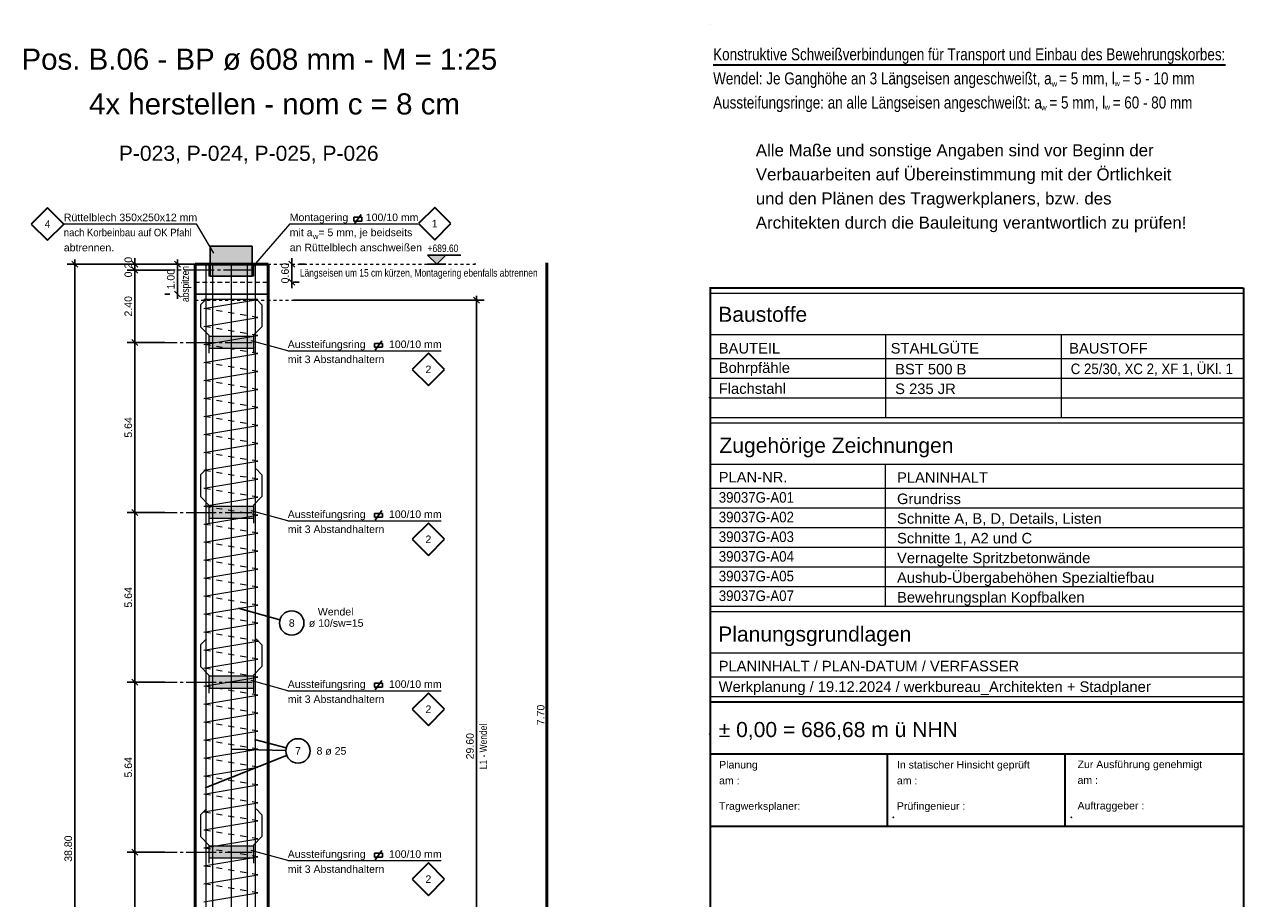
# Model space of a CAD drawing. Header units: metres. Extents: x 1 to 134, y 1 to 59.
# Tile 8 of 8: x 94 to 134, y 30 to 59. Entities that reach past the tile are written whole.
import ezdxf

# ---------------------------------------------------------------- set-up
doc = ezdxf.new("R2010")
doc.units = ezdxf.units.M
for name, pattern in [('ACHSE3', [1.25, 1, -0.1, 0.05, -0.1]), ('DURCHG', [0]), ('GESTR1', [0.4, 0.2, -0.2]), ('GESTR2', [0.25, 0.15, -0.1]), ('PUNKTE', [0.15, 0.05, -0.1])]:
    doc.linetypes.add(name, pattern=pattern)
for name, color, linetype in [('BEWAUS', 7, 'Continuous'), ('FORMST', 7, 'Continuous'), ('GEOMETRIE', 7, 'Continuous'), ('HILFPU', 7, 'Continuous'), ('MAKET', 7, 'Continuous'), ('SCHRAFF', 7, 'Continuous'), ('Schriftfeld', 7, 'Continuous'), ('STPOS', 7, 'Continuous'), ('TEXTE', 7, 'Continuous')]:
    doc.layers.add(name, color=color, linetype=linetype)
doc.styles.add('Arial', font='arial.ttf')
doc.dimstyles.new('ISBSTRICH2E', dxfattribs={"dimtxt": 0.25, "dimasz": 0.1, "dimexe": 0.25, "dimexo": 1, "dimgap": 0.09, "dimtad": 1, "dimzin": 0, "dimdsep": 46, "dimtxsty": 'Arial', "dimblk": 'ID2', "dimblk1": 'ID2', "dimblk2": 'ID2', "dimsah": 1, "dimcen": 0.09, "dimdle": 0.15, "dimclrd": 1, "dimclre": 1, "dimclrt": 1, "dimazin": 0, "dimtfac": 1, "dimtdec": 4, "dimtix": 1, "dimtmove": 2, "dimatfit": 3, "dimfxl": 1, "dimtvp": 0.004, "dimtolj": 1, "dimtzin": 0, "dimarcsym": 0})
doc.dimstyles.new('ISBSTRICH4E', dxfattribs={"dimtxt": 0.25, "dimasz": 0.1, "dimexe": 0.25, "dimexo": 1, "dimgap": 0.09, "dimtad": 1, "dimzin": 0, "dimdsep": 46, "dimtxsty": 'Arial', "dimblk": 'ID4', "dimblk1": 'ID4', "dimblk2": 'ID4', "dimsah": 1, "dimcen": 0.09, "dimdle": 0.15, "dimclrd": 7, "dimclre": 7, "dimclrt": 7, "dimazin": 0, "dimtfac": 1, "dimtdec": 4, "dimtix": 1, "dimtmove": 2, "dimatfit": 3, "dimfxl": 1, "dimtvp": 0.004, "dimtolj": 1, "dimtzin": 0, "dimarcsym": 0})

# ---------------------------------------------------------------- blocks, each defined once
blk = doc.blocks.new('ID4')
at = {"color": 7, "linetype": 'DURCHG', "lineweight": 25}
for p, q in [((-1, -1), (1, 1)), ((1.5, 0), (-1, 0))]:
    blk.add_line(p, q, dxfattribs=at)
blk = doc.blocks.new('*D38')
at = {"layer": 'Defpoints', "color": 0}
for p in [(95.593, 50.608), (102.012, 50.608), (102.012, 11.808)]:
    blk.add_point(p, dxfattribs=at)
at = {"layer": 'MAKET', "color": 7, "lineweight": -2}
for p, q in [((101.012, 50.608), (95.343, 50.608)), ((95.593, 11.908), (95.593, 50.508)), ((101.012, 11.808), (95.343, 11.808))]:
    blk.add_line(p, q, dxfattribs=at)
at = {"layer": 'MAKET', "color": 7, "lineweight": -2, "xscale": 0.1, "yscale": 0.1, "zscale": 0.1}
for p, rotation in [((95.593, 50.608), 90), ((95.593, 11.808), 270)]:
    blk.add_blockref('ID4', p, dxfattribs=dict(at, rotation=rotation))
at = {"layer": 'MAKET', "color": 7, "insert": (95.375, 31.208), "char_height": 0.25, "attachment_point": 5, "rotation": 90, "style": 'Arial'}
blk.add_mtext('\\A1;38.80', dxfattribs=at)
blk = doc.blocks.new('*D57')
at = {"layer": 'Defpoints', "color": 0}
for p in [(101.842, 49.408), (105.023, 19.808), (108.92, 19.808)]:
    blk.add_point(p, dxfattribs=at)
at = {"layer": 'MAKET', "color": 7, "lineweight": -2}
for p, q in [((102.842, 49.408), (109.17, 49.408)), ((108.92, 49.308), (108.92, 19.908)), ((106.023, 19.808), (109.17, 19.808))]:
    blk.add_line(p, q, dxfattribs=at)
at = {"layer": 'MAKET', "color": 7, "lineweight": -2, "xscale": 0.1, "yscale": 0.1, "zscale": 0.1}
for p, rotation in [((108.92, 49.408), 90), ((108.92, 19.808), 270)]:
    blk.add_blockref('ID4', p, dxfattribs=dict(at, rotation=rotation))
at = {"layer": 'MAKET', "color": 7, "insert": (108.703, 34.608), "char_height": 0.25, "attachment_point": 5, "rotation": 90, "style": 'Arial'}
blk.add_mtext('\\A1;29.60', dxfattribs=at)
blk = doc.blocks.new('*D70')
at = {"layer": 'Defpoints', "color": 0}
for p in [(97.584, 50.608), (99.58, 50.608), (99.753, 50.408)]:
    blk.add_point(p, dxfattribs=at)
at = {"layer": 'MAKET', "color": 7, "lineweight": -2}
for p, q in [((98.58, 50.608), (97.334, 50.608)), ((97.584, 50.708), (97.584, 50.808)), ((97.584, 50.408), (97.584, 50.608)), ((98.753, 50.408), (97.334, 50.408)), ((97.584, 50.308), (97.584, 50.208))]:
    blk.add_line(p, q, dxfattribs=at)
at = {"layer": 'MAKET', "color": 7, "lineweight": -2, "xscale": 0.1, "yscale": 0.1, "zscale": 0.1}
for p, rotation in [((97.584, 50.608), 270), ((97.584, 50.408), 90)]:
    blk.add_blockref('ID4', p, dxfattribs=dict(at, rotation=rotation))
at = {"layer": 'MAKET', "color": 7, "insert": (97.367, 50.508), "char_height": 0.25, "attachment_point": 5, "rotation": 90, "style": 'Arial'}
blk.add_mtext('\\A1;0.20', dxfattribs=at)
blk = doc.blocks.new('*D71')
at = {"layer": 'Defpoints', "color": 0}
for p in [(97.584, 50.408), (99.753, 50.408), (99.58, 48.008)]:
    blk.add_point(p, dxfattribs=at)
at = {"layer": 'MAKET', "color": 7, "lineweight": -2}
for p, q in [((98.753, 50.408), (97.334, 50.408)), ((97.584, 48.108), (97.584, 50.308)), ((98.58, 48.008), (97.334, 48.008))]:
    blk.add_line(p, q, dxfattribs=at)
at = {"layer": 'MAKET', "color": 7, "lineweight": -2, "xscale": 0.1, "yscale": 0.1, "zscale": 0.1}
for p, rotation in [((97.584, 50.408), 90), ((97.584, 48.008), 270)]:
    blk.add_blockref('ID4', p, dxfattribs=dict(at, rotation=rotation))
at = {"layer": 'MAKET', "color": 7, "insert": (97.367, 49.208), "char_height": 0.25, "attachment_point": 5, "rotation": 90, "style": 'Arial'}
blk.add_mtext('\\A1;2.40', dxfattribs=at)
blk = doc.blocks.new('*D72')
at = {"layer": 'Defpoints', "color": 0}
for p in [(97.584, 48.008), (99.58, 48.008), (99.58, 42.368)]:
    blk.add_point(p, dxfattribs=at)
at = {"layer": 'MAKET', "color": 7, "lineweight": -2}
for p, q in [((98.58, 48.008), (97.334, 48.008)), ((97.584, 42.468), (97.584, 47.908)), ((98.58, 42.368), (97.334, 42.368))]:
    blk.add_line(p, q, dxfattribs=at)
at = {"layer": 'MAKET', "color": 7, "lineweight": -2, "xscale": 0.1, "yscale": 0.1, "zscale": 0.1}
for p, rotation in [((97.584, 48.008), 90), ((97.584, 42.368), 270)]:
    blk.add_blockref('ID4', p, dxfattribs=dict(at, rotation=rotation))
at = {"layer": 'MAKET', "color": 7, "insert": (97.367, 45.188), "char_height": 0.25, "attachment_point": 5, "rotation": 90, "style": 'Arial'}
blk.add_mtext('\\A1;5.64', dxfattribs=at)
blk = doc.blocks.new('*D73')
at = {"layer": 'Defpoints', "color": 0}
for p in [(97.584, 42.368), (99.58, 42.368), (99.58, 36.728)]:
    blk.add_point(p, dxfattribs=at)
at = {"layer": 'MAKET', "color": 7, "lineweight": -2}
for p, q in [((98.58, 42.368), (97.334, 42.368)), ((97.584, 36.828), (97.584, 42.268)), ((98.58, 36.728), (97.334, 36.728))]:
    blk.add_line(p, q, dxfattribs=at)
at = {"layer": 'MAKET', "color": 7, "lineweight": -2, "xscale": 0.1, "yscale": 0.1, "zscale": 0.1}
for p, rotation in [((97.584, 42.368), 90), ((97.584, 36.728), 270)]:
    blk.add_blockref('ID4', p, dxfattribs=dict(at, rotation=rotation))
at = {"layer": 'MAKET', "color": 7, "insert": (97.367, 39.548), "char_height": 0.25, "attachment_point": 5, "rotation": 90, "style": 'Arial'}
blk.add_mtext('\\A1;5.64', dxfattribs=at)
blk = doc.blocks.new('*D74')
at = {"layer": 'Defpoints', "color": 0}
for p in [(97.584, 36.728), (99.58, 36.728), (99.58, 31.088)]:
    blk.add_point(p, dxfattribs=at)
at = {"layer": 'MAKET', "color": 7, "lineweight": -2}
for p, q in [((98.58, 36.728), (97.334, 36.728)), ((97.584, 31.188), (97.584, 36.628)), ((98.58, 31.088), (97.334, 31.088))]:
    blk.add_line(p, q, dxfattribs=at)
at = {"layer": 'MAKET', "color": 7, "lineweight": -2, "xscale": 0.1, "yscale": 0.1, "zscale": 0.1}
for p, rotation in [((97.584, 36.728), 90), ((97.584, 31.088), 270)]:
    blk.add_blockref('ID4', p, dxfattribs=dict(at, rotation=rotation))
at = {"layer": 'MAKET', "color": 7, "insert": (97.367, 33.908), "char_height": 0.25, "attachment_point": 5, "rotation": 90, "style": 'Arial'}
blk.add_mtext('\\A1;5.64', dxfattribs=at)
blk = doc.blocks.new('*D75')
at = {"layer": 'Defpoints', "color": 0}
for p in [(97.584, 31.088), (99.58, 31.088), (99.58, 25.448)]:
    blk.add_point(p, dxfattribs=at)
at = {"layer": 'MAKET', "color": 7, "lineweight": -2}
for p, q in [((98.58, 31.088), (97.334, 31.088)), ((97.584, 25.548), (97.584, 30.988)), ((98.58, 25.448), (97.334, 25.448))]:
    blk.add_line(p, q, dxfattribs=at)
at = {"layer": 'MAKET', "color": 7, "lineweight": -2, "xscale": 0.1, "yscale": 0.1, "zscale": 0.1}
for p, rotation in [((97.584, 31.088), 90), ((97.584, 25.448), 270)]:
    blk.add_blockref('ID4', p, dxfattribs=dict(at, rotation=rotation))
at = {"layer": 'MAKET', "color": 7, "insert": (97.367, 28.268), "char_height": 0.25, "attachment_point": 5, "rotation": 90, "style": 'Arial'}
blk.add_mtext('\\A1;5.64', dxfattribs=at)
blk = doc.blocks.new('DIM97')
at = {"layer": 'MAKET', "color": 7, "linetype": 'DURCHG', "lineweight": 25}
for p, q in [((107.599, 11.808), (107.299, 12.108)), ((107.299, 12.108), (108.399, 12.108)), ((107.299, 11.808), (107.899, 11.808)), ((107.899, 12.108), (107.599, 11.808))]:
    blk.add_line(p, q, dxfattribs=at)
at = {"layer": 'MAKET', "color": 4}
for p in [(108.873, 50.608), (108.92, 11.808)]:
    blk.add_point(p, dxfattribs=at)
blk = doc.blocks.new('DIM98')
at = {"layer": 'MAKET', "color": 7, "linetype": 'DURCHG', "lineweight": 25}
for p, q in [((107.599, 50.608), (107.299, 50.908)), ((107.299, 50.908), (108.399, 50.908)), ((107.299, 50.608), (107.899, 50.608)), ((107.899, 50.908), (107.599, 50.608))]:
    blk.add_line(p, q, dxfattribs=at)
at = {"layer": 'MAKET', "color": 7, "style": 'Arial', "width": 0.8}
blk.add_text('+679.90', height=0.25, dxfattribs=at).set_placement((107.299, 12.208))
blk = doc.blocks.new('DIM99')
at = {"layer": 'MAKET', "color": 7, "style": 'Arial', "width": 0.8}
blk.add_text('+689.60', height=0.25, dxfattribs=at).set_placement((107.299, 51.008))
blk = doc.blocks.new('ID2')
at = {"color": 1, "linetype": 'DURCHG', "lineweight": 25}
for p, q in [((-1, -1), (1, 1)), ((1.5, 0), (-1, 0))]:
    blk.add_line(p, q, dxfattribs=at)
blk = doc.blocks.new('*D115')
at = {"layer": 'Defpoints', "color": 0}
for p in [(102.233, 50.608), (101.842, 50.008), (102.788, 50.008)]:
    blk.add_point(p, dxfattribs=at)
at = {"layer": 'MAKET', "color": 1, "lineweight": -2}
for p, q in [((102.788, 50.708), (102.788, 50.808)), ((102.788, 50.608), (102.788, 50.008)), ((103.233, 50.608), (103.038, 50.608)), ((102.788, 49.908), (102.788, 49.808)), ((102.842, 50.008), (103.038, 50.008))]:
    blk.add_line(p, q, dxfattribs=at)
at = {"layer": 'MAKET', "color": 1, "lineweight": -2, "xscale": 0.1, "yscale": 0.1, "zscale": 0.1}
for p, rotation in [((102.788, 50.608), 270), ((102.788, 50.008), 90)]:
    blk.add_blockref('ID2', p, dxfattribs=dict(at, rotation=rotation))
at = {"layer": 'MAKET', "color": 1, "insert": (102.57, 50.308), "char_height": 0.25, "attachment_point": 5, "rotation": 90, "style": 'Arial'}
blk.add_mtext('\\A1;0.60', dxfattribs=at)
blk = doc.blocks.new('*D116')
at = {"layer": 'Defpoints', "color": 0}
for p in [(98.997, 50.608), (99.58, 50.608), (99.58, 49.608)]:
    blk.add_point(p, dxfattribs=at)
at = {"layer": 'MAKET', "color": 1, "lineweight": -2}
for p, q in [((98.58, 50.608), (98.747, 50.608)), ((98.997, 49.708), (98.997, 50.508)), ((98.58, 49.608), (98.747, 49.608))]:
    blk.add_line(p, q, dxfattribs=at)
at = {"layer": 'MAKET', "color": 1, "lineweight": -2, "xscale": 0.1, "yscale": 0.1, "zscale": 0.1}
for p, rotation in [((98.997, 50.608), 90), ((98.997, 49.608), 270)]:
    blk.add_blockref('ID2', p, dxfattribs=dict(at, rotation=rotation))
at = {"layer": 'MAKET', "color": 1, "insert": (98.78, 50.108), "char_height": 0.25, "attachment_point": 5, "rotation": 90, "style": 'Arial'}
blk.add_mtext('\\A1;1.00', dxfattribs=at)

msp = doc.modelspace()

# ---------------------------------------------------------------- hatches: boundary and pattern name
at = {"layer": 'MAKET'}
msp.add_hatch(color=7, dxfattribs=at).paths.add_polyline_path([(107.599, 50.608), (107.899, 50.908), (107.299, 50.908)])
at = {"layer": 'SCHRAFF'}
for points in [[(100.081, 50.208), (101.481, 50.208), (101.481, 51.208), (100.081, 51.208)], [(100.041, 50.208), (101.521, 50.208), (101.521, 50.608), (100.041, 50.608)], [(100.041, 47.808), (101.521, 47.808), (101.521, 48.208), (100.041, 48.208)], [(100.041, 42.168), (101.521, 42.168), (101.521, 42.568), (100.041, 42.568)], [(100.041, 36.528), (101.521, 36.528), (101.521, 36.928), (100.041, 36.928)], [(100.041, 30.888), (101.521, 30.888), (101.521, 31.288), (100.041, 31.288)]]:
    msp.add_hatch(color=7, dxfattribs=at).paths.add_polyline_path(points)

# ---------------------------------------------------------------- linework, layer by layer
at = {"layer": 'BEWAUS', "color": 7, "linetype": 'DURCHG', "lineweight": 50}
msp.add_line((111.252, 19.849), (111.252, 50.649), dxfattribs=at)
at = {"layer": 'FORMST', "color": 7, "linetype": 'DURCHG', "lineweight": 18}
for p, q in [((99.953, 19.794), (99.953, 50.594)), ((100.168, 19.837), (100.168, 50.637)), ((100.79, 11.793), (100.79, 50.593)), ((101.327, 19.794), (101.327, 50.594)), ((101.585, 19.837), (101.585, 50.637)), ((99.878, 49.136), (101.67, 49.434)), ((101.67, 49.434), (99.878, 49.434)), ((99.878, 48.539), (101.67, 48.837)), ((99.878, 47.942), (101.67, 48.24)), ((99.878, 47.345), (101.67, 47.644)), ((99.878, 46.748), (101.67, 47.047)), ((99.878, 46.152), (101.67, 46.45)), ((99.878, 45.555), (101.67, 45.853)), ((99.878, 44.958), (101.67, 45.256)), ((99.878, 44.361), (101.67, 44.659)), ((99.878, 43.764), (101.67, 44.063)), ((99.878, 43.167), (101.67, 43.466)), ((99.878, 42.571), (101.67, 42.869)), ((99.878, 41.974), (101.67, 42.272)), ((99.878, 41.377), (101.67, 41.675)), ((99.878, 40.78), (101.67, 41.078)), ((99.878, 40.183), (101.67, 40.482)), ((99.878, 39.586), (101.67, 39.885)), ((99.878, 38.99), (101.67, 39.288)), ((99.878, 38.393), (101.67, 38.691)), ((99.878, 37.796), (101.67, 38.094)), ((99.878, 37.199), (101.67, 37.498)), ((99.878, 36.602), (101.67, 36.901)), ((99.878, 36.005), (101.67, 36.304)), ((99.878, 35.409), (101.67, 35.707)), ((99.878, 34.812), (101.67, 35.11)), ((99.878, 34.215), (101.67, 34.513)), ((99.878, 33.618), (101.67, 33.917)), ((99.878, 33.021), (101.67, 33.32)), ((99.878, 32.425), (101.67, 32.723)), ((99.878, 31.828), (101.67, 32.126)), ((99.878, 31.231), (101.67, 31.529)), ((99.878, 30.634), (101.67, 30.932)), ((99.878, 30.037), (101.67, 30.336)), ((99.878, 29.44), (101.67, 29.739))]:
    msp.add_line(p, q, dxfattribs=at)
at = {"layer": 'FORMST', "color": 7, "linetype": 'GESTR1', "lineweight": 18}
for p, q in [((101.67, 48.837), (99.878, 49.136)), ((101.67, 48.24), (99.878, 48.539)), ((101.67, 47.644), (99.878, 47.942)), ((101.67, 47.047), (99.878, 47.345)), ((101.67, 46.45), (99.878, 46.748)), ((101.67, 45.853), (99.878, 46.152)), ((101.67, 45.256), (99.878, 45.555)), ((101.67, 44.659), (99.878, 44.958)), ((101.67, 44.063), (99.878, 44.361)), ((101.67, 43.466), (99.878, 43.764)), ((101.67, 42.869), (99.878, 43.167)), ((101.67, 42.272), (99.878, 42.571)), ((101.67, 41.675), (99.878, 41.974)), ((101.67, 41.078), (99.878, 41.377)), ((101.67, 40.482), (99.878, 40.78)), ((101.67, 39.885), (99.878, 40.183)), ((101.67, 39.288), (99.878, 39.586)), ((101.67, 38.691), (99.878, 38.99)), ((101.67, 38.094), (99.878, 38.393)), ((101.67, 37.498), (99.878, 37.796)), ((101.67, 36.901), (99.878, 37.199)), ((101.67, 36.304), (99.878, 36.602)), ((101.67, 35.707), (99.878, 36.005)), ((101.67, 35.11), (99.878, 35.409)), ((101.67, 34.513), (99.878, 34.812)), ((101.67, 33.917), (99.878, 34.215)), ((101.67, 33.32), (99.878, 33.618)), ((101.67, 32.723), (99.878, 33.021)), ((101.67, 32.126), (99.878, 32.425)), ((101.67, 31.529), (99.878, 31.828)), ((101.67, 30.932), (99.878, 31.231)), ((101.67, 30.336), (99.878, 30.634)), ((101.67, 29.739), (99.878, 30.037))]:
    msp.add_line(p, q, dxfattribs=at)
at = {"layer": 'FORMST', "color": 7, "linetype": 'DURCHG', "lineweight": 25}
for p, q in [((101.008, 39.193), (102.399, 38.805)), ((101.553, 34.827), (102.605, 34.554)), ((100.804, 34.506), (102.593, 34.462)), ((99.921, 33.221), (102.621, 34.302))]:
    msp.add_line(p, q, dxfattribs=at)
at = {"layer": 'FORMST', "color": 7, "linetype": 'Continuous', "lineweight": 25}
for centre in [(102.79, 38.696), (102.998, 34.452)]:
    msp.add_circle(centre, 0.405, dxfattribs=at)
at = {"layer": 'GEOMETRIE', "color": 7, "linetype": 'DURCHG', "lineweight": 25}
for p, q in [((104.868, 51.947), (105.089, 52.257)), ((105.111, 52.166), (104.845, 52.166)), ((104.845, 52.166), (104.845, 52.038)), ((104.845, 52.038), (105.111, 52.038)), ((105.111, 52.038), (105.111, 52.166)), ((100.081, 50.208), (100.081, 51.208)), ((101.481, 51.208), (100.081, 51.208)), ((101.481, 50.208), (101.481, 51.208)), ((101.481, 50.208), (100.081, 50.208)), ((105.805, 47.975), (105.539, 47.975)), ((105.539, 47.975), (105.539, 47.846)), ((105.539, 47.846), (105.805, 47.846)), ((105.562, 47.755), (105.783, 48.066)), ((105.805, 47.846), (105.805, 47.975)), ((105.805, 42.335), (105.539, 42.335)), ((105.539, 42.335), (105.539, 42.206)), ((105.539, 42.206), (105.805, 42.206)), ((105.562, 42.115), (105.783, 42.426)), ((105.805, 42.206), (105.805, 42.335)), ((105.805, 36.695), (105.539, 36.695)), ((105.539, 36.695), (105.539, 36.566)), ((105.539, 36.566), (105.805, 36.566)), ((105.562, 36.475), (105.783, 36.786)), ((105.805, 36.566), (105.805, 36.695)), ((105.805, 31.055), (105.539, 31.055)), ((105.539, 31.055), (105.539, 30.926)), ((105.539, 30.926), (105.805, 30.926)), ((105.562, 30.835), (105.783, 31.146)), ((105.805, 30.926), (105.805, 31.055))]:
    msp.add_line(p, q, dxfattribs=at)
at = {"layer": 'GEOMETRIE', "color": 7, "linetype": 'PUNKTE', "lineweight": 18}
msp.add_line((95.593, 50.608), (108.873, 50.608), dxfattribs=at)
at = {"layer": 'GEOMETRIE', "color": 7, "linetype": 'DURCHG', "lineweight": 50}
for p, q in [((99.58, 11.808), (99.58, 50.608)), ((99.58, 50.608), (102.012, 50.608)), ((102.012, 50.608), (102.012, 11.808))]:
    msp.add_line(p, q, dxfattribs=at)
at = {"layer": 'GEOMETRIE', "color": 7, "linetype": 'DURCHG', "lineweight": 18}
for p, q in [((101.521, 50.608), (100.041, 50.608)), ((100.041, 50.608), (100.041, 50.208)), ((101.521, 50.608), (101.521, 50.208)), ((101.521, 50.208), (100.041, 50.208)), ((99.956, 49.453), (99.762, 49.251)), ((101.606, 49.453), (101.8, 49.251)), ((99.762, 49.251), (99.762, 48.531)), ((101.8, 49.251), (101.8, 48.531)), ((99.762, 48.531), (100.042, 48.247)), ((101.521, 48.208), (100.041, 48.208)), ((100.041, 48.208), (100.041, 47.808)), ((100.042, 48.247), (100.042, 47.647)), ((101.8, 48.531), (101.52, 48.247)), ((101.52, 48.247), (101.52, 47.647)), ((101.521, 48.208), (101.521, 47.808)), ((101.521, 47.808), (100.041, 47.808)), ((99.956, 43.813), (99.762, 43.611)), ((101.606, 43.813), (101.8, 43.611)), ((99.762, 43.611), (99.762, 42.891)), ((101.8, 43.611), (101.8, 42.891)), ((99.762, 42.891), (100.042, 42.607)), ((101.8, 42.891), (101.52, 42.607)), ((101.521, 42.568), (100.041, 42.568)), ((100.041, 42.568), (100.041, 42.168)), ((100.042, 42.607), (100.042, 42.007)), ((101.52, 42.607), (101.52, 42.007)), ((101.521, 42.568), (101.521, 42.168)), ((101.521, 42.168), (100.041, 42.168)), ((99.956, 38.173), (99.762, 37.971)), ((101.606, 38.173), (101.8, 37.971)), ((99.762, 37.971), (99.762, 37.251)), ((101.8, 37.971), (101.8, 37.251)), ((99.762, 37.251), (100.042, 36.967)), ((101.8, 37.251), (101.52, 36.967)), ((101.521, 36.928), (100.041, 36.928)), ((100.041, 36.928), (100.041, 36.528)), ((100.042, 36.967), (100.042, 36.367)), ((101.52, 36.967), (101.52, 36.367)), ((101.521, 36.928), (101.521, 36.528)), ((101.521, 36.528), (100.041, 36.528)), ((99.956, 32.533), (99.762, 32.331)), ((101.606, 32.533), (101.8, 32.331)), ((99.762, 32.331), (99.762, 31.611)), ((101.8, 32.331), (101.8, 31.611)), ((99.762, 31.611), (100.042, 31.327)), ((101.8, 31.611), (101.52, 31.327)), ((101.521, 31.288), (100.041, 31.288)), ((100.041, 31.288), (100.041, 30.888)), ((100.042, 31.327), (100.042, 30.727)), ((101.52, 31.327), (101.52, 30.727)), ((101.521, 31.288), (101.521, 30.888)), ((101.521, 30.888), (100.041, 30.888))]:
    msp.add_line(p, q, dxfattribs=at)
at = {"layer": 'GEOMETRIE', "color": 7, "linetype": 'ACHSE3', "lineweight": 18}
for p, q in [((101.521, 50.408), (97.985, 50.408)), ((97.985, 48.008), (101.481, 48.008)), ((97.985, 42.368), (101.481, 42.368)), ((97.985, 36.728), (101.481, 36.728)), ((97.985, 31.088), (101.481, 31.088))]:
    msp.add_line(p, q, dxfattribs=at)
at = {"layer": 'GEOMETRIE', "color": 7, "linetype": 'GESTR2', "lineweight": 18}
msp.add_line((99.58, 50.008), (102.012, 50.008), dxfattribs=at)
at = {"layer": 'GEOMETRIE', "color": 1, "linetype": 'DURCHG', "lineweight": 25}
msp.add_line((99.58, 49.608), (102.012, 49.608), dxfattribs=at)
at = {"layer": 'GEOMETRIE', "color": 8, "linetype": 'PUNKTE', "lineweight": 9}
msp.add_line((99.58, 49.408), (108.873, 49.408), dxfattribs=at)
at = {"layer": 'HILFPU', "color": 4}
for p in [(100.215, 50.617), (100.781, 50.617), (101.347, 50.617), (99.58, 48.008), (99.58, 42.368), (99.58, 42.368), (99.58, 36.728), (99.58, 36.728), (99.58, 31.088), (99.58, 31.088)]:
    msp.add_point(p, dxfattribs=at)
at = {"layer": 'Schriftfeld', "color": 7, "linetype": 'DURCHG', "lineweight": 18}
for p, q in [((116.674, 58.565), (116.674, 58.565)), ((116.674, 50.073), (116.674, 50.073)), ((116.656, 49.648), (134.356, 49.648)), ((116.656, 48.272), (134.356, 48.272)), ((122.49, 48.272), (122.49, 45.517)), ((128.323, 48.272), (128.323, 45.517)), ((116.656, 47.477), (134.356, 47.477)), ((116.656, 46.823), (134.356, 46.823)), ((116.656, 46.17), (134.356, 46.17)), ((116.657, 45.517), (134.357, 45.517)), ((116.657, 45.344), (134.357, 45.344)), ((116.657, 43.968), (134.357, 43.968)), ((122.491, 39.254), (122.491, 43.968)), ((116.657, 43.173), (134.357, 43.173)), ((116.657, 42.52), (134.357, 42.52)), ((116.657, 41.867), (134.357, 41.867)), ((116.657, 41.214), (134.357, 41.214)), ((116.657, 40.56), (134.357, 40.56)), ((116.657, 39.907), (134.357, 39.907)), ((116.657, 39.254), (134.357, 39.254)), ((116.657, 39.081), (134.357, 39.081)), ((116.657, 37.705), (134.357, 37.705)), ((116.657, 36.91), (134.357, 36.91)), ((116.657, 36.257), (134.357, 36.257)), ((116.657, 36.257), (134.357, 36.257))]:
    msp.add_line(p, q, dxfattribs=at)
at = {"layer": 'Schriftfeld', "color": 7, "linetype": 'DURCHG', "lineweight": 35}
for p, q in [((116.772, 57.222), (133.777, 57.222)), ((116.656, 49.82), (134.356, 49.82)), ((116.674, 49.82), (116.674, 0.615)), ((134.373, 49.82), (134.373, 0.615)), ((116.677, 36.084), (134.357, 36.084)), ((116.657, 34.349), (134.353, 34.349)), ((122.557, 31.949), (122.557, 34.349)), ((128.456, 31.949), (128.456, 34.349)), ((116.677, 31.949), (134.373, 31.949))]:
    msp.add_line(p, q, dxfattribs=at)
at = {"layer": 'Schriftfeld', "color": 4}
for p in [(116.656, 46.17), (116.657, 35.015), (116.677, 35.015), (122.557, 34.349), (128.456, 34.349), (122.755, 32.252), (128.655, 32.252)]:
    msp.add_point(p, dxfattribs=at)
at = {"layer": 'STPOS', "color": 7, "linetype": 'Continuous', "lineweight": 35}
for p, q in [((94.687, 52.475), (94.149, 51.937)), ((95.225, 51.937), (94.687, 52.475)), ((107.534, 52.491), (106.996, 51.953)), ((108.072, 51.953), (107.534, 52.491)), ((94.149, 51.937), (94.687, 51.399)), ((94.687, 51.399), (95.225, 51.937)), ((106.996, 51.953), (107.534, 51.415)), ((107.534, 51.415), (108.072, 51.953)), ((107.324, 47.653), (106.786, 47.115)), ((107.862, 47.115), (107.324, 47.653)), ((106.786, 47.115), (107.324, 46.577)), ((107.324, 46.577), (107.862, 47.115)), ((107.324, 42.013), (106.786, 41.475)), ((107.862, 41.475), (107.324, 42.013)), ((106.786, 41.475), (107.324, 40.937)), ((107.324, 40.937), (107.862, 41.475)), ((107.324, 36.373), (106.786, 35.835)), ((107.862, 35.835), (107.324, 36.373)), ((106.786, 35.835), (107.324, 35.297)), ((107.324, 35.297), (107.862, 35.835)), ((107.324, 30.733), (106.786, 30.195)), ((107.862, 30.195), (107.324, 30.733)), ((106.786, 30.195), (107.324, 29.657)), ((107.324, 29.657), (107.862, 30.195))]:
    msp.add_line(p, q, dxfattribs=at)
at = {"layer": 'TEXTE', "color": 7, "linetype": 'DURCHG', "lineweight": 18}
for p, q in [((95.227, 51.94), (99.623, 51.94)), ((99.623, 51.94), (100.193, 50.968)), ((102.724, 51.941), (101.441, 50.463)), ((102.724, 51.941), (106.974, 51.941)), ((102.658, 47.729), (101.441, 48.063)), ((102.658, 47.729), (107.748, 47.729)), ((102.658, 42.089), (101.441, 42.423)), ((102.658, 42.089), (107.748, 42.089)), ((102.658, 36.449), (101.441, 36.783)), ((102.658, 36.449), (107.748, 36.449)), ((102.658, 30.809), (101.441, 31.143)), ((102.658, 30.809), (107.748, 30.809))]:
    msp.add_line(p, q, dxfattribs=at)

# ---------------------------------------------------------------- block references
for name in ['DIM99', 'DIM98', 'DIM97']:
    msp.add_blockref(name, (0, 0))

# ---------------------------------------------------------------- texts
at = {"layer": 'BEWAUS', "color": 7, "style": 'Arial'}
msp.add_text('7.70', height=0.25, rotation=90, dxfattribs=at).set_placement((111.176, 35.306))
at = {"layer": 'FORMST', "color": 7, "style": 'Arial'}
for s, p in [('ø 10/sw=15', (103.357, 38.571)), ('Wendel', (103.655, 38.946)), ('8', (102.693, 38.571)), ('7', (102.901, 34.327)), ('8 ø 25', (103.613, 34.327))]:
    msp.add_text(s, height=0.25, dxfattribs=at).set_placement(p)
at = {"layer": 'MAKET', "color": 7, "style": 'Arial', "width": 0.8}
msp.add_text('L1 - Wendel', height=0.25, rotation=90, dxfattribs=at).set_placement((109.27, 33.844))
at = {"layer": 'Schriftfeld', "color": 7, "style": 'Arial'}
for s, height, width, p in [('Konstruktive Schweißverbindungen für Transport und Einbau des Bewehrungskorbes:', 0.4, 0.8, (116.772, 57.372)), ('w', 0.18, 0.9, (130.089, 56.518)), ('w', 0.18, 0.9, (128.007, 56.502)), ('w', 0.18, 0.9, (127.659, 55.716)), ('w', 0.18, 0.9, (129.765, 55.734)), ('C 25/30, XC 2, XF 1, ÜKl. 1', 0.35, 0.9, (128.637, 46.958)), ('39037G-A01', 0.35, 0.9, (116.958, 42.691)), ('39037G-A02', 0.35, 0.9, (116.958, 42.038)), ('39037G-A03', 0.35, 0.9, (116.958, 41.385)), ('39037G-A04', 0.35, 0.9, (116.958, 40.732)), ('39037G-A05', 0.35, 0.9, (116.958, 40.079)), ('39037G-A07', 0.35, 0.9, (116.958, 39.426))]:
    msp.add_text(s, height=height, dxfattribs=dict(at, width=width)).set_placement(p)
for s, height, p in [('Baustoffe', 0.5, (116.942, 48.693)), ('BAUTEIL                           STAHLGÜTE                      BAUSTOFF', 0.35, (116.957, 47.64)), ('Bohrpfähle', 0.35, (116.957, 46.995)), ('BST 500 B', 0.35, (122.811, 46.948)), ('Flachstahl', 0.35, (116.957, 46.303)), ('S 235 JR', 0.35, (122.811, 46.295)), ('Zugehörige Zeichnungen', 0.5, (116.98, 44.344)), ('PLAN-NR.', 0.35, (116.956, 43.361)), ('PLANINHALT', 0.35, (122.873, 43.35)), ('Grundriss', 0.35, (122.873, 42.643)), ('Schnitte A, B, D, Details, Listen', 0.35, (122.873, 41.99)), ('Schnitte 1, A2 und C', 0.35, (122.873, 41.337)), ('Vernagelte Spritzbetonwände', 0.35, (122.873, 40.683)), ('Aushub-Übergabehöhen Spezialtiefbau', 0.35, (122.873, 40.03)), ('Bewehrungsplan Kopfbalken', 0.35, (122.873, 39.377)), ('Planungsgrundlagen', 0.5, (116.94, 38.081)), ('PLANINHALT / PLAN-DATUM / VERFASSER', 0.35, (116.956, 37.092)), ('Werkplanung / 19.12.2024 / werkbureau_Architekten + Stadplaner', 0.35, (116.956, 36.408)), ('Planung', 0.25, (116.971, 33.868)), ('In statischer Hinsicht geprüft', 0.25, (122.871, 33.868)), ('Zur Ausführung genehmigt', 0.25, (128.863, 33.881)), ('am :', 0.25, (116.969, 33.343)), ('am :', 0.25, (122.87, 33.343)), ('am :', 0.25, (128.863, 33.356)), ('Prüfingenieur :', 0.25, (122.87, 32.496)), ('Auftraggeber :', 0.25, (128.863, 32.509)), ('Tragwerksplaner:', 0.25, (116.969, 32.496))]:
    msp.add_text(s, height=height, dxfattribs=at).set_placement(p)
at = {"layer": 'Schriftfeld', "color": 54, "style": 'Arial'}
msp.add_text('± 0,00 = 686,68 m ü NHN', height=0.5, dxfattribs=at).set_placement((116.957, 34.911))
at = {"layer": 'STPOS', "color": 7, "style": 'Arial'}
for s, p in [('4', (94.59, 51.812)), ('1', (107.437, 51.828)), ('2', (107.227, 46.99)), ('2', (107.227, 41.35)), ('2', (107.227, 35.71)), ('2', (107.227, 30.07))]:
    msp.add_text(s, height=0.25, dxfattribs=at).set_placement(p)
at = {"layer": 'TEXTE', "color": 7, "style": 'Arial'}
for s, height, p in [('Pos. B.06 - BP ø 608 mm - M = 1:25', 0.7, (93.822, 57.06)), ('4x herstellen - nom c = 8 cm', 0.7, (96.063, 55.575)), ('Alle Maße und sonstige Angaben sind vor Beginn der', 0.4, (118.188, 54.187)), ('P-023, P-024, P-025, P-026', 0.5, (97.053, 54.036)), ('Verbauarbeiten auf Übereinstimmung mit der Örtlichkeit', 0.4, (118.188, 53.387)), ('und den Plänen des Tragwerkplaners, bzw. des', 0.4, (118.188, 52.587)), ('Rüttelblech 350x250x12 mm', 0.25, (95.227, 52.033)), ('Montagering      100/10 mm', 0.25, (102.724, 52.035)), ('Architekten durch die Bauleitung verantwortlich zu prüfen!', 0.4, (118.188, 51.787)), ('mit a  = 5 mm, je beidseits', 0.25, (102.724, 51.535)), ('w', 0.18, (103.494, 51.438)), ('abtrennen.', 0.25, (95.227, 51.033)), ('an Rüttelblech anschweißen', 0.25, (102.724, 51.035)), ('Aussteifungsring        100/10 mm', 0.25, (102.658, 47.823)), ('mit 3 Abstandhaltern', 0.25, (102.658, 47.323)), ('Aussteifungsring        100/10 mm', 0.25, (102.658, 42.183)), ('mit 3 Abstandhaltern', 0.25, (102.658, 41.683)), ('Aussteifungsring        100/10 mm', 0.25, (102.658, 36.543)), ('mit 3 Abstandhaltern', 0.25, (102.658, 36.043)), ('Aussteifungsring        100/10 mm', 0.25, (102.658, 30.903)), ('mit 3 Abstandhaltern', 0.25, (102.658, 30.403))]:
    msp.add_text(s, height=height, dxfattribs=at).set_placement(p)
for s, height, width, p in [('Wendel: Je Ganghöhe an 3 Längseisen angeschweißt, a  = 5 mm, l  = 5 - 10 mm', 0.4, 0.8, (116.772, 56.572)), ('Aussteifungsringe: an alle Längseisen angeschweißt: a  = 5 mm, l  = 60 - 80 mm', 0.4, 0.8, (116.772, 55.772)), ('nach Korbeinbau auf OK Pfahl', 0.25, 0.9, (95.227, 51.533))]:
    msp.add_text(s, height=height, dxfattribs=dict(at, width=width)).set_placement(p)
at = {"layer": 'TEXTE', "color": 1, "style": 'Arial', "width": 0.8}
msp.add_text('abspitzen', height=0.25, rotation=90, dxfattribs=at).set_placement((99.378, 49.351))
msp.add_text('Längseisen um 15 cm kürzen, Montagering ebenfalls abtrennen', height=0.25, dxfattribs=at).set_placement((103.059, 50.193))

# ---------------------------------------------------------------- dimensions: what is measured, and where the dimension line sits
at = {"layer": 'MAKET'}
for base, p1, p2, dimstyle, picture, middle in [((95.593, 50.608), (102.012, 11.808), (102.012, 50.608), 'ISBSTRICH4E', '*D38', (95.375, 31.208)), ((97.584, 50.608), (99.753, 50.408), (99.58, 50.608), 'ISBSTRICH4E', '*D70', (97.367, 50.508)), ((98.997, 50.608), (99.58, 49.608), (99.58, 50.608), 'ISBSTRICH2E', '*D116', (98.78, 50.108)), ((102.788, 50.008), (102.233, 50.608), (101.842, 50.008), 'ISBSTRICH2E', '*D115', (102.57, 50.308)), ((97.584, 50.408), (99.58, 48.008), (99.753, 50.408), 'ISBSTRICH4E', '*D71', (97.367, 49.208)), ((108.92, 19.808), (101.842, 49.408), (105.023, 19.808), 'ISBSTRICH4E', '*D57', (108.703, 34.608)), ((97.584, 48.008), (99.58, 42.368), (99.58, 48.008), 'ISBSTRICH4E', '*D72', (97.367, 45.188)), ((97.584, 42.368), (99.58, 36.728), (99.58, 42.368), 'ISBSTRICH4E', '*D73', (97.367, 39.548)), ((97.584, 36.728), (99.58, 31.088), (99.58, 36.728), 'ISBSTRICH4E', '*D74', (97.367, 33.908)), ((97.584, 31.088), (99.58, 25.448), (99.58, 31.088), 'ISBSTRICH4E', '*D75', (97.367, 28.268))]:
    dim = msp.add_linear_dim(base=base, p1=p1, p2=p2, angle=90, dimstyle=dimstyle, override={"dimasz": 0.1}, dxfattribs=at)
    dim.commit()
    dim.dimension.update_dxf_attribs({"geometry": picture, "text_midpoint": middle})

doc.saveas('drawing.dxf')
